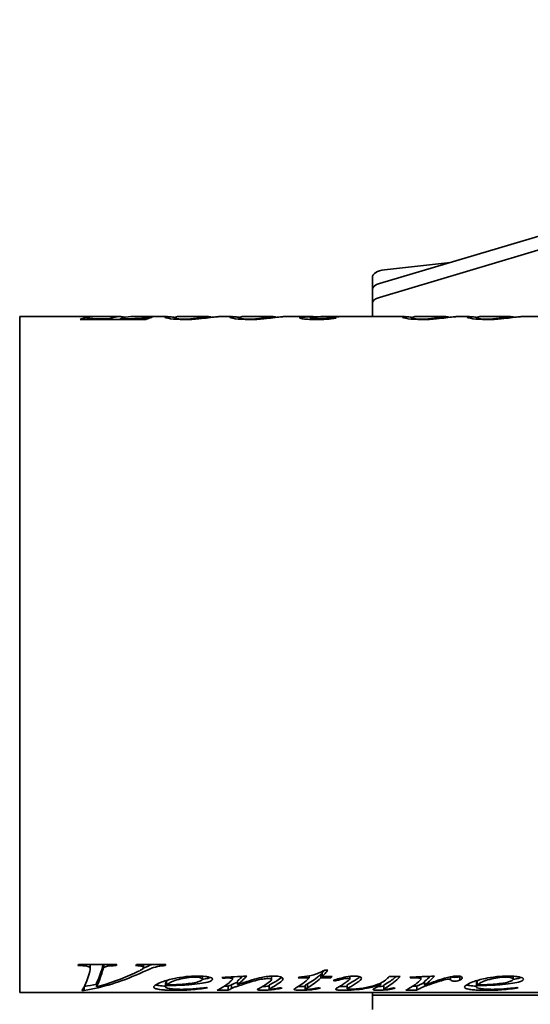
# Model space of a CAD drawing. Header units: millimetres. Extents: x 362 to 898, y 193 to 699.
# Tile 2 of 5: x 362 to 493, y 386 to 639. Entities that reach past the tile are written whole.
import ezdxf

# ---------------------------------------------------------------- set-up
doc = ezdxf.new("R2010")
doc.units = ezdxf.units.MM
doc.header["$LTSCALE"] = 3
doc.layers.add('Krawędzie widoczne(ISO)', color=7, linetype='Continuous', lineweight=35, true_color=0x262659)

msp = doc.modelspace()

# ---------------------------------------------------------------- linework, layer by layer
at = {"layer": 'Krawędzie widoczne(ISO)'}
for p, q in [((681.75, 638.56), (454.56, 570.81)), ((454.56, 567.25), (681.75, 635)), ((472.78, 576.24), (455.86, 574.32)), ((452.75, 569.28), (452.75, 572.37)), ((452.75, 569.28), (452.75, 565.72)), ((452.75, 562.3), (452.75, 565.72)), ((362.25, 562.3), (362.25, 388.7)), ((387.94, 562.3), (362.25, 562.3)), ((394.68, 561.6), (377.79, 561.6)), ((379.6, 562.15), (380.19, 562.15)), ((379.6, 561.6), (379.6, 562.15)), ((379.89, 561.6), (379.89, 561.98)), ((383.39, 561.76), (385.21, 561.76)), ((385.21, 561.6), (385.21, 561.76)), ((388.01, 561.76), (389.27, 561.76)), ((388.01, 561.6), (388.01, 561.76)), ((399.96, 562.3), (390.8, 562.3)), ((395.63, 562.15), (396.23, 562.15)), ((395.63, 561.98), (395.63, 562.15)), ((401.94, 561.65), (401.94, 562.01)), ((410.49, 562.3), (402.95, 562.3)), ((416.59, 562.3), (413.51, 562.3)), ((418.57, 561.65), (418.57, 562.01)), ((427.12, 562.3), (419.58, 562.3)), ((436.44, 562.3), (430.13, 562.3)), ((436.85, 561.57), (436.85, 562.04)), ((439.04, 562.24), (439.04, 562.27)), ((460.91, 562.3), (440.78, 562.3)), ((442.87, 561.86), (442.87, 561.98)), ((444.11, 562.29), (444.11, 562.29)), ((462.89, 561.65), (462.89, 562.01)), ((471.44, 562.3), (463.9, 562.3)), ((477.54, 562.3), (474.46, 562.3)), ((479.52, 561.65), (479.52, 562.01)), ((488.07, 562.3), (480.53, 562.3)), ((497.39, 562.3), (491.08, 562.3)), ((377.81, 395.63), (377.13, 395.63)), ((377.32, 395.89), (387.2, 395.89)), ((380.36, 395.82), (380.36, 394.89)), ((383.83, 395.89), (383.83, 395.09)), ((387, 395.89), (387, 395.63)), ((392.23, 395.89), (399.72, 395.89)), ((394.01, 395.89), (394.01, 395.13)), ((399.54, 395.89), (399.54, 395.63)), ((440.53, 394.49), (441.35, 394.49)), ((409.12, 392.92), (409.12, 392.17)), ((414.33, 392.61), (414.33, 392.41)), ((416.88, 392.75), (416.88, 392.17)), ((419.85, 392.26), (419.85, 392.26)), ((426.87, 392.93), (426.87, 392.07)), ((436.53, 392.47), (433.71, 392.47)), ((436.53, 393.02), (436.53, 392.47)), ((439.86, 393.42), (439.49, 393.42)), ((439.49, 393.42), (439.49, 392.47)), ((442.11, 392.47), (439.49, 392.47)), ((439.86, 393.77), (439.86, 392.82)), ((439.86, 392.82), (442.41, 392.82)), ((442.11, 392.82), (442.11, 392.47)), ((443.31, 392.02), (443.31, 391.71)), ((446.93, 392.86), (446.93, 392.2)), ((457.06, 392.82), (459.85, 392.82)), ((462.63, 392.65), (462.63, 392.44)), ((464.92, 392.76), (464.92, 392.41)), ((465.19, 392.78), (465.19, 392.24)), ((468.05, 392.28), (468.05, 392.28)), ((470.25, 392.07), (470.25, 391.69)), ((472.8, 392.75), (472.8, 391.95)), ((475.17, 392.84), (475.17, 391.88)), ((488.88, 392.92), (488.88, 392.17)), ((378.83, 390.27), (378.8, 390.27)), ((378.83, 390.27), (378.83, 389.28)), ((381.98, 391.21), (381.98, 390.22)), ((382.32, 390.94), (382.32, 390.94)), ((382.49, 391.34), (382.49, 391.34)), ((399.68, 391.16), (399.68, 390.17)), ((399.79, 391.45), (399.79, 390.47)), ((399.91, 391.63), (399.91, 390.65)), ((415.72, 390.34), (414.77, 390.34)), ((415.72, 390.34), (415.72, 389.35)), ((416.62, 390.76), (416.62, 389.77)), ((418.13, 391.74), (418.13, 390.76)), ((419.25, 391.7), (419.25, 391.7)), ((426.24, 390.61), (426.24, 389.62)), ((427.86, 390.53), (427.86, 390.53)), ((428.17, 390.72), (428.17, 390.72)), ((435.53, 390.58), (435.53, 389.59)), ((436.14, 390.95), (436.14, 389.96)), ((436.9, 390.41), (436.9, 390.41)), ((437.17, 390.59), (437.17, 390.59)), ((446.25, 390.66), (446.25, 389.67)), ((447.78, 390.57), (447.78, 390.57)), ((454.89, 391.13), (454.89, 390.79)), ((455.73, 390.6), (455.73, 389.61)), ((457.08, 390.49), (457.08, 390.49)), ((457.41, 390.72), (457.41, 390.72)), ((464.12, 390.34), (463.11, 390.34)), ((464.12, 390.34), (464.12, 389.35)), ((466.13, 391.6), (466.13, 390.62)), ((467.52, 391.77), (467.52, 391.77)), ((478.81, 390.38), (478.81, 390.38)), ((479.44, 391.16), (479.44, 390.17)), ((479.5, 391.36), (479.5, 391.36)), ((479.54, 391.45), (479.54, 390.47)), ((479.67, 391.63), (479.67, 390.65)), ((662.75, 388.7), (362.25, 388.7)), ((378.83, 389.28), (378.16, 389.28)), ((415.72, 389.35), (412.96, 389.35)), ((452.75, 388.06), (452.75, 388.7)), ((452.75, 384.39), (452.75, 388.06)), ((452.75, 388.06), (662.75, 388.06)), ((464.12, 389.35), (461.31, 389.35))]:
    msp.add_line(p, q, dxfattribs=at)
for centre, major_axis, ratio, start_param, end_param in [((456.75, 572.37), (-4, 0), 0.5, 4.935866, 6.283185), ((456.75, 569.28), (-4, 0), 0.455869, 5.291688, 6.283185), ((456.75, 565.72), (-4, 0), 0.455869, 5.291688, 6.283185), ((443.18, -175.65), (832.2, -97.43), 0.878991, 1.673005, 1.673714), ((377.23, 481.43), (9.99, 92.72), 0.241715, 3.557162, 3.564653), ((387.1, 482.82), (-11.27, -94.1), 0.266417, 0.418602, 0.426034), ((392.12, 484.36), (12.59, 95.62), 0.290505, 3.56351, 3.570876), ((399.63, 481.43), (-9.99, -92.72), 0.241715, 0.415569, 0.423061), ((417.34, 3026.91), (2375.67, 1412.58), 0.937961, 4.202473, 4.204809), ((414.25, 480.38), (6.51, -91.67), 0.225273, 5.974135, 5.981681), ((433.8, 480.68), (-6.79, -91.97), 0.231711, 0.304447, 0.312665), ((442.26, 481.04), (-7.11, -92.33), 0.239017, 0.305204, 0.318417), ((456.84, 482), (-7.73, -93.29), 0.257552, 0.302821, 0.319816), ((465.54, 3634.24), (3001.91, 1600.47), 0.940597, 4.246619, 4.248498), ((462.51, 486.47), (10.45, -97.72), 0.326621, 5.963026, 5.970324), ((410.24, 516.5), (14.94, -127.53), 0.561005, 6.074844, 6.079874), ((429.28, 707.72), (84.8, -310.92), 0.842987, 5.969242, 5.971318), ((439.12, 634.67), (54.71, -242.1), 0.795257, 6.004814, 6.007875), ((443.02, 639.62), (-88.87, 241.07), 0.785012, 2.70116, 2.703896), ((458.33, 617.05), (47.37, -225.36), 0.77873, 6.018007, 6.021041), ((490, 516.5), (14.94, -127.53), 0.561005, 6.074844, 6.079874)]:
    msp.add_ellipse(centre, major_axis=major_axis, ratio=ratio, start_param=start_param, end_param=end_param, dxfattribs=at)
for points, knots in [([(377.79, 561.6), (378.09, 561.73), (378.39, 561.83), (379, 562.01), (379.3, 562.09), (379.6, 562.15)], [-0.6118957, -0.6118957, -0.6118957, -0.6118957, -0.3059478, -0.3059478, 0, 0, 0, 0]), ([(379.89, 561.98), (379.89, 561.95), (379.94, 561.92), (380.13, 561.87), (380.2, 561.86), (380.38, 561.83), (380.49, 561.82), (380.61, 561.81)], [-0.200493, -0.200493, -0.200493, -0.200493, -0.0941417, -0.0941417, -0.0467778, -0.0467778, 0, 0, 0, 0]), ([(389.27, 561.76), (390.11, 561.76), (391.01, 561.77), (392.66, 561.81), (393.19, 561.85), (394.18, 561.92), (394.54, 561.96), (395.15, 562.05), (395.43, 562.1), (395.63, 562.15)], [-0.4917243, -0.4917243, -0.4917243, -0.4917243, -0.4227615, -0.4227615, -0.3509977, -0.3509977, -0.2281265, -0.2281265, 0, 0, 0, 0]), ([(396.23, 562.15), (395.97, 562.09), (395.71, 562.01), (395.2, 561.83), (394.94, 561.73), (394.68, 561.6)], [-0.604441, -0.604441, -0.604441, -0.604441, -0.3022205, -0.3022205, 0, 0, 0, 0]), ([(399.52, 562.2), (399.52, 562.28), (399.72, 562.31), (400.25, 562.29), (400.4, 562.28), (400.91, 562.24), (401.32, 562.19), (401.89, 562.12), (401.94, 562.12), (401.99, 562.11)], [-1.2744009, -1.2744009, -1.2744009, -1.2744009, -0.8201353, -0.8201353, -0.6553162, -0.6553162, -0.3179902, -0.3179902, -0.2846263, -0.2846263, -0.2846263, -0.2846263]), ([(404.44, 561.55), (403.05, 561.55), (401.88, 561.63), (400.94, 561.76), (399.99, 561.89), (399.52, 562.07), (399.52, 562.2)], [0, 0, 0, 0, 1, 1, 1, 2, 2, 2, 2]), ([(402.95, 562.3), (402.78, 562.3), (402.62, 562.29), (402.17, 562.23), (401.94, 562.14), (401.94, 562.01)], [-0.7055622, -0.7055622, -0.7055622, -0.7055622, -0.4914063, -0.4914063, 0, 0, 0, 0]), ([(401.94, 562.01), (401.94, 561.96), (402, 561.91), (402.35, 561.8), (402.58, 561.77), (402.91, 561.72), (403.17, 561.7), (403.62, 561.67), (403.77, 561.66), (404.08, 561.66), (404.24, 561.65), (404.41, 561.65)], [-0.2969626, -0.2969626, -0.2969626, -0.2969626, -0.2479451, -0.2479451, -0.1999621, -0.1999621, -0.0962496, -0.0962496, -0.0484389, -0.0484389, 0, 0, 0, 0]), ([(404.41, 561.65), (404.69, 561.65), (404.97, 561.66), (405.54, 561.68), (405.83, 561.7), (406.44, 561.75), (406.82, 561.79), (407.58, 561.9), (407.83, 561.95), (408.49, 562.07), (408.87, 562.13), (409.62, 562.25), (409.98, 562.29), (410.3, 562.3)], [-1.516128, -1.516128, -1.516128, -1.516128, -1.330815, -1.330815, -1.124387, -1.124387, -0.854401, -0.854401, -0.69576, -0.69576, -0.385999, -0.385999, 0, 0, 0, 0]), ([(408.25, 561.73), (407.71, 561.68), (407.11, 561.63), (405.8, 561.56), (405.13, 561.55), (404.44, 561.55)], [-0.4223786, -0.4223786, -0.4223786, -0.4223786, -0.2074021, -0.2074021, 0, 0, 0, 0]), ([(412.53, 562.24), (412.02, 562.19), (411.39, 562.1), (409.95, 561.92), (409.17, 561.82), (408.25, 561.73)], [-0.7960363, -0.7960363, -0.7960363, -0.7960363, -0.3673431, -0.3673431, 0, 0, 0, 0]), ([(410.3, 562.3), (410.67, 562.31), (411, 562.28), (411.32, 562.19), (411.4, 562.16), (411.45, 562.11)], [-0.8222082, -0.8222082, -0.8222082, -0.8222082, -0.3714709, -0.3714709, -0.1694878, -0.1694878, -0.1694878, -0.1694878]), ([(416.14, 562.2), (416.14, 562.28), (416.35, 562.31), (416.87, 562.29), (417.03, 562.28), (417.53, 562.24), (417.95, 562.19), (418.51, 562.12), (418.57, 562.12), (418.62, 562.11)], [-1.2744008, -1.2744008, -1.2744008, -1.2744008, -0.8201353, -0.8201353, -0.6553162, -0.6553162, -0.3179902, -0.3179902, -0.2846263, -0.2846263, -0.2846263, -0.2846263]), ([(421.07, 561.55), (419.68, 561.55), (418.51, 561.63), (417.56, 561.76), (416.62, 561.89), (416.14, 562.07), (416.14, 562.2)], [0, 0, 0, 0, 1, 1, 1, 2, 2, 2, 2]), ([(419.58, 562.3), (419.4, 562.3), (419.25, 562.29), (418.8, 562.23), (418.57, 562.14), (418.57, 562.01)], [-0.7055622, -0.7055622, -0.7055622, -0.7055622, -0.4914063, -0.4914063, 0, 0, 0, 0]), ([(418.57, 562.01), (418.57, 561.96), (418.62, 561.91), (418.97, 561.8), (419.2, 561.77), (419.53, 561.72), (419.8, 561.7), (420.25, 561.67), (420.4, 561.66), (420.71, 561.66), (420.87, 561.65), (421.03, 561.65)], [-0.2969626, -0.2969626, -0.2969626, -0.2969626, -0.2479451, -0.2479451, -0.1999621, -0.1999621, -0.0962496, -0.0962496, -0.0484389, -0.0484389, 0, 0, 0, 0]), ([(421.03, 561.65), (421.32, 561.65), (421.6, 561.66), (422.17, 561.68), (422.45, 561.7), (423.06, 561.75), (423.44, 561.79), (424.2, 561.9), (424.46, 561.95), (425.12, 562.07), (425.5, 562.13), (426.24, 562.25), (426.6, 562.29), (426.93, 562.3)], [-1.516128, -1.516128, -1.516128, -1.516128, -1.330815, -1.330815, -1.124387, -1.124387, -0.854401, -0.854401, -0.69576, -0.69576, -0.385999, -0.385999, 0, 0, 0, 0]), ([(424.88, 561.73), (424.34, 561.68), (423.74, 561.63), (422.43, 561.56), (421.76, 561.55), (421.07, 561.55)], [-0.4223786, -0.4223786, -0.4223786, -0.4223786, -0.2074021, -0.2074021, 0, 0, 0, 0]), ([(429.16, 562.24), (428.64, 562.19), (428.01, 562.1), (426.58, 561.92), (425.8, 561.82), (424.88, 561.73)], [-0.7960363, -0.7960363, -0.7960363, -0.7960363, -0.3673431, -0.3673431, 0, 0, 0, 0]), ([(426.93, 562.3), (427.3, 562.31), (427.62, 562.28), (427.94, 562.19), (428.02, 562.16), (428.08, 562.11)], [-0.8222082, -0.8222082, -0.8222082, -0.8222082, -0.3714709, -0.3714709, -0.1694878, -0.1694878, -0.1694878, -0.1694878]), ([(434.1, 561.98), (434.1, 562.03), (434.2, 562.07), (434.67, 562.15), (435.05, 562.17), (435.61, 562.21), (436.12, 562.22), (437.39, 562.26), (438.23, 562.27), (439.04, 562.27)], [-0.583669, -0.583669, -0.583669, -0.583669, -0.5286535, -0.5286535, -0.4527086, -0.4527086, -0.2626508, -0.2626508, 0, 0, 0, 0]), ([(438.39, 561.55), (437.78, 561.55), (437.16, 561.56), (435.95, 561.62), (435.54, 561.66), (434.92, 561.73), (434.63, 561.78), (434.31, 561.85), (434.23, 561.88), (434.12, 561.93), (434.1, 561.96), (434.1, 561.98)], [-0.5229643, -0.5229643, -0.5229643, -0.5229643, -0.427974, -0.427974, -0.3233034, -0.3233034, -0.170588, -0.170588, -0.0876643, -0.0876643, 0, 0, 0, 0]), ([(439.04, 562.27), (438.51, 562.28), (438.01, 562.29), (437.03, 562.3), (436.7, 562.3), (436.47, 562.3), (436.45, 562.3), (436.44, 562.3)], [-0.543988, -0.543988, -0.543988, -0.543988, -0.4464117, -0.4464117, -0.3315822, -0.3315822, -0.3219319, -0.3219319, -0.3219319, -0.3219319]), ([(438.25, 562.22), (438.03, 562.21), (437.82, 562.2), (437.47, 562.17), (437.32, 562.16), (437.08, 562.13), (436.99, 562.12), (436.88, 562.08), (436.85, 562.06), (436.85, 562.04)], [-0.3365741, -0.3365741, -0.3365741, -0.3365741, -0.2476303, -0.2476303, -0.1644438, -0.1644438, -0.0832343, -0.0832343, 0, 0, 0, 0]), ([(436.85, 562.04), (436.85, 562.01), (436.91, 561.97), (437.24, 561.9), (437.5, 561.86), (437.93, 561.82), (438.22, 561.8), (438.73, 561.77), (438.9, 561.77), (439.26, 561.76), (439.45, 561.76), (439.63, 561.76)], [-0.3561043, -0.3561043, -0.3561043, -0.3561043, -0.294453, -0.294453, -0.2214412, -0.2214412, -0.1097987, -0.1097987, -0.0558894, -0.0558894, 0, 0, 0, 0]), ([(444.11, 562.29), (442.95, 562.28), (441.76, 562.28), (439.8, 562.26), (438.95, 562.24), (438.25, 562.22)], [-0.6352247, -0.6352247, -0.6352247, -0.6352247, -0.2841563, -0.2841563, 0, 0, 0, 0]), ([(443.46, 561.96), (443.2, 561.91), (442.89, 561.86), (442.02, 561.74), (441.57, 561.69), (440.87, 561.63), (440.41, 561.6), (439.42, 561.56), (438.91, 561.55), (438.39, 561.55)], [-0.4962422, -0.4962422, -0.4962422, -0.4962422, -0.4145904, -0.4145904, -0.3134091, -0.3134091, -0.1554796, -0.1554796, 0, 0, 0, 0]), ([(438.94, 562.28), (439.2, 562.29), (439.53, 562.29), (440.41, 562.3), (441.01, 562.3), (441.91, 562.3), (442.33, 562.3), (443.21, 562.3), (443.66, 562.29), (444.11, 562.29)], [-0.5514946, -0.5514946, -0.5514946, -0.5514946, -0.4362528, -0.4362528, -0.2698367, -0.2698367, -0.1364288, -0.1364288, 0, 0, 0, 0]), ([(439.63, 561.76), (439.94, 561.76), (440.23, 561.76), (440.82, 561.78), (441.09, 561.8), (441.64, 561.84), (441.9, 561.86), (442.41, 561.92), (442.65, 561.95), (442.87, 561.98)], [-0.4120384, -0.4120384, -0.4120384, -0.4120384, -0.3215512, -0.3215512, -0.2274321, -0.2274321, -0.1221824, -0.1221824, 0, 0, 0, 0]), ([(460.47, 562.2), (460.47, 562.28), (460.67, 562.31), (461.2, 562.29), (461.35, 562.28), (461.85, 562.24), (462.27, 562.19), (462.84, 562.12), (462.89, 562.12), (462.94, 562.11)], [-1.2744006, -1.2744006, -1.2744006, -1.2744006, -0.8201353, -0.8201353, -0.6553162, -0.6553162, -0.3179902, -0.3179902, -0.2846263, -0.2846263, -0.2846263, -0.2846263]), ([(465.39, 561.55), (464, 561.55), (462.83, 561.63), (461.89, 561.76), (460.94, 561.89), (460.47, 562.07), (460.47, 562.2)], [0, 0, 0, 0, 1, 1, 1, 2, 2, 2, 2]), ([(463.9, 562.3), (463.73, 562.3), (463.57, 562.29), (463.12, 562.23), (462.89, 562.14), (462.89, 562.01)], [-0.7055622, -0.7055622, -0.7055622, -0.7055622, -0.4914063, -0.4914063, 0, 0, 0, 0]), ([(462.89, 562.01), (462.89, 561.96), (462.95, 561.91), (463.3, 561.8), (463.52, 561.77), (463.85, 561.72), (464.12, 561.7), (464.57, 561.67), (464.72, 561.66), (465.03, 561.66), (465.19, 561.65), (465.35, 561.65)], [-0.2969626, -0.2969626, -0.2969626, -0.2969626, -0.2479452, -0.2479452, -0.1999621, -0.1999621, -0.0962496, -0.0962496, -0.0484389, -0.0484389, 0, 0, 0, 0]), ([(465.35, 561.65), (465.64, 561.65), (465.92, 561.66), (466.49, 561.68), (466.78, 561.7), (467.39, 561.75), (467.77, 561.79), (468.53, 561.9), (468.78, 561.95), (469.44, 562.07), (469.82, 562.13), (470.57, 562.25), (470.93, 562.29), (471.25, 562.3)], [-1.516128, -1.516128, -1.516128, -1.516128, -1.330815, -1.330815, -1.124387, -1.124387, -0.854401, -0.854401, -0.69576, -0.69576, -0.385999, -0.385999, 0, 0, 0, 0]), ([(469.2, 561.73), (468.66, 561.68), (468.06, 561.63), (466.75, 561.56), (466.08, 561.55), (465.39, 561.55)], [-0.4223786, -0.4223786, -0.4223786, -0.4223786, -0.2074021, -0.2074021, 0, 0, 0, 0]), ([(473.48, 562.24), (472.96, 562.19), (472.34, 562.1), (470.9, 561.92), (470.12, 561.82), (469.2, 561.73)], [-0.7960363, -0.7960363, -0.7960363, -0.7960363, -0.3673431, -0.3673431, 0, 0, 0, 0]), ([(471.25, 562.3), (471.62, 562.31), (471.94, 562.28), (472.27, 562.19), (472.35, 562.16), (472.4, 562.11)], [-0.8222082, -0.8222082, -0.8222082, -0.8222082, -0.3714709, -0.3714709, -0.1694878, -0.1694878, -0.1694878, -0.1694878]), ([(477.09, 562.2), (477.09, 562.28), (477.3, 562.31), (477.82, 562.29), (477.98, 562.28), (478.48, 562.24), (478.9, 562.19), (479.46, 562.12), (479.51, 562.12), (479.57, 562.11)], [-1.2744005, -1.2744005, -1.2744005, -1.2744005, -0.8201353, -0.8201353, -0.6553162, -0.6553162, -0.3179902, -0.3179902, -0.2846263, -0.2846263, -0.2846263, -0.2846263]), ([(482.02, 561.55), (480.63, 561.55), (479.46, 561.63), (478.51, 561.76), (477.56, 561.89), (477.09, 562.07), (477.09, 562.2)], [0, 0, 0, 0, 1, 1, 1, 2, 2, 2, 2]), ([(480.53, 562.3), (480.35, 562.3), (480.2, 562.29), (479.75, 562.23), (479.52, 562.14), (479.52, 562.01)], [-0.7055622, -0.7055622, -0.7055622, -0.7055622, -0.4914063, -0.4914063, 0, 0, 0, 0]), ([(479.52, 562.01), (479.52, 561.96), (479.57, 561.91), (479.92, 561.8), (480.15, 561.77), (480.48, 561.72), (480.74, 561.7), (481.2, 561.67), (481.35, 561.66), (481.66, 561.66), (481.82, 561.65), (481.98, 561.65)], [-0.2969626, -0.2969626, -0.2969626, -0.2969626, -0.2479452, -0.2479452, -0.1999621, -0.1999621, -0.0962496, -0.0962496, -0.0484389, -0.0484389, 0, 0, 0, 0]), ([(481.98, 561.65), (482.27, 561.65), (482.55, 561.66), (483.12, 561.68), (483.4, 561.7), (484.01, 561.75), (484.39, 561.79), (485.15, 561.9), (485.41, 561.95), (486.07, 562.07), (486.45, 562.13), (487.19, 562.25), (487.55, 562.29), (487.88, 562.3)], [-1.516128, -1.516128, -1.516128, -1.516128, -1.330815, -1.330815, -1.124387, -1.124387, -0.854401, -0.854401, -0.69576, -0.69576, -0.385999, -0.385999, 0, 0, 0, 0]), ([(485.83, 561.73), (485.29, 561.68), (484.69, 561.63), (483.38, 561.56), (482.71, 561.55), (482.02, 561.55)], [-0.4223786, -0.4223786, -0.4223786, -0.4223786, -0.2074021, -0.2074021, 0, 0, 0, 0]), ([(490.1, 562.24), (489.59, 562.19), (488.96, 562.1), (487.53, 561.92), (486.75, 561.82), (485.83, 561.73)], [-0.7960363, -0.7960363, -0.7960363, -0.7960363, -0.3673431, -0.3673431, 0, 0, 0, 0]), ([(487.88, 562.3), (488.25, 562.31), (488.57, 562.28), (488.89, 562.19), (488.97, 562.16), (489.03, 562.11)], [-0.8222082, -0.8222082, -0.8222082, -0.8222082, -0.3714709, -0.3714709, -0.1694878, -0.1694878, -0.1694878, -0.1694878]), ([(380.36, 394.89), (380.36, 395.1), (380.16, 395.27), (379.75, 395.41), (379.34, 395.56), (378.69, 395.63), (377.81, 395.63)], [0, 0, 0, 0, 1, 1, 1, 2, 2, 2, 2]), ([(383.83, 395.09), (383.76, 395.03), (383.7, 394.92), (383.57, 394.62), (383.51, 394.42), (383.47, 394.25)], [-0.2509407, -0.2509407, -0.2509407, -0.2509407, -0.1473244, -0.1473244, 0, 0, 0, 0]), ([(387, 395.63), (385.92, 395.62), (385.19, 395.58), (384.79, 395.5), (384.4, 395.42), (384.08, 395.28), (383.83, 395.09)], [0, 0, 0, 0, 1, 1, 1, 2, 2, 2, 2]), ([(391.74, 393.7), (392.17, 393.9), (392.64, 394.12), (393.28, 394.46), (393.57, 394.63), (393.74, 394.75)], [-0.2995938, -0.2995938, -0.2995938, -0.2995938, -0.1150037, -0.1150037, 0, 0, 0, 0]), ([(394.01, 395.13), (394.01, 395.25), (393.87, 395.36), (393.59, 395.45), (393.31, 395.55), (392.78, 395.61), (392, 395.63)], [0, 0, 0, 0, 1, 1, 1, 2, 2, 2, 2]), ([(398.11, 395.49), (397.43, 395.37), (396.76, 395.18), (396.09, 394.94), (395.42, 394.7), (394.36, 394.21), (392.9, 393.55)], [0, 0, 0, 0, 1, 1, 1, 2, 2, 2, 2]), ([(396.17, 395.89), (396.14, 395.89), (396.12, 395.88), (395.59, 395.69), (394.88, 395.38), (393.94, 394.96)], [0.9597316, 0.9597316, 0.9597316, 0.9597316, 1, 1, 1.7437265, 1.7437265, 1.7437265, 1.7437265]), ([(433.9, 392.68), (434.84, 392.76), (435.77, 392.87), (436.96, 393.1), (437.21, 393.16), (437.89, 393.33), (438.41, 393.51), (439.45, 393.92), (440.02, 394.2), (440.53, 394.49)], [-0.6598821, -0.6598821, -0.6598821, -0.6598821, -0.5396086, -0.5396086, -0.488149, -0.488149, -0.2812352, -0.2812352, 0, 0, 0, 0]), ([(441.35, 394.49), (441.1, 394.19), (440.85, 393.9), (440.36, 393.34), (440.11, 393.07), (439.86, 392.82)], [-0.5242259, -0.5242259, -0.5242259, -0.5242259, -0.2621129, -0.2621129, 0, 0, 0, 0]), ([(396.66, 390.1), (396.66, 390.29), (396.85, 390.5), (397.6, 390.97), (398.19, 391.23), (399.23, 391.62), (399.72, 391.78), (400.79, 392.08), (401.37, 392.22), (402.8, 392.52), (403.78, 392.68), (405.86, 392.9), (406.86, 392.95), (407.89, 392.95)], [-1.899573, -1.899573, -1.899573, -1.899573, -1.579363, -1.579363, -1.201672, -1.201672, -0.925101, -0.925101, -0.658763, -0.658763, -0.309066, -0.309066, 0, 0, 0, 0]), ([(407.2, 392.67), (405.91, 392.67), (404.54, 392.46), (403.09, 392.09), (401.65, 391.73), (400.59, 391.2), (399.91, 390.65)], [0, 0, 0, 0, 1, 1, 1, 2, 2, 2, 2]), ([(404.46, 390.88), (405.17, 390.95), (405.87, 391.04), (407.32, 391.28), (407.76, 391.4), (408.3, 391.56), (408.61, 391.68), (408.92, 391.87), (409, 391.93), (409.09, 392.05), (409.12, 392.11), (409.12, 392.17)], [-0.4605136, -0.4605136, -0.4605136, -0.4605136, -0.3890905, -0.3890905, -0.2964376, -0.2964376, -0.1346171, -0.1346171, -0.0649589, -0.0649589, 0, 0, 0, 0]), ([(409.12, 392.17), (409.12, 392.31), (408.95, 392.43), (408.62, 392.53), (408.29, 392.62), (407.81, 392.67), (407.2, 392.67)], [0, 0, 0, 0, 1, 1, 1, 2, 2, 2, 2]), ([(407.89, 392.95), (408.51, 392.95), (409.16, 392.93), (410.34, 392.82), (410.66, 392.74), (411.08, 392.64), (411.32, 392.55), (411.57, 392.41), (411.63, 392.36), (411.71, 392.26), (411.73, 392.21), (411.73, 392.16)], [-0.3255145, -0.3255145, -0.3255145, -0.3255145, -0.272141, -0.272141, -0.2183752, -0.2183752, -0.1072958, -0.1072958, -0.054022, -0.054022, 0, 0, 0, 0]), ([(416.88, 392.17), (416.88, 392.25), (416.77, 392.31), (416.55, 392.37), (416.34, 392.43), (416.07, 392.46), (415.76, 392.46)], [0, 0, 0, 0, 1, 1, 1, 2, 2, 2, 2]), ([(416.29, 391.51), (416.44, 391.65), (416.61, 391.8), (416.81, 392.03), (416.88, 392.13), (416.88, 392.17)], [-0.1304935, -0.1304935, -0.1304935, -0.1304935, -0.0509879, -0.0509879, 0, 0, 0, 0]), ([(418.13, 390.76), (419.16, 391.07), (420.28, 391.43), (422.06, 391.99), (422.95, 392.27), (423.86, 392.49), (424.03, 392.53), (424.77, 392.69), (425.33, 392.79), (426.45, 392.92), (426.99, 392.95), (427.54, 392.95)], [-2.381878, -2.381878, -2.381878, -2.381878, -1.17967, -1.17967, -0.440911, -0.440911, -0.358172, -0.358172, -0.166986, -0.166986, 0, 0, 0, 0]), ([(424.62, 392.18), (424.08, 392.1), (423.58, 391.99), (422.43, 391.72), (421.87, 391.55), (420.98, 391.28), (420.43, 391.11), (419.32, 390.74), (418.74, 390.55), (418.19, 390.37)], [-0.8316821, -0.8316821, -0.8316821, -0.8316821, -0.7354185, -0.7354185, -0.5901935, -0.5901935, -0.3193525, -0.3193525, 0, 0, 0, 0]), ([(426.87, 392.07), (426.87, 392.14), (426.78, 392.2), (426.6, 392.24), (426.43, 392.28), (426.22, 392.31), (425.97, 392.31)], [0, 0, 0, 0, 1, 1, 1, 2, 2, 2, 2]), ([(426.4, 391.51), (426.53, 391.61), (426.66, 391.72), (426.81, 391.9), (426.87, 391.99), (426.87, 392.07)], [-0.2143395, -0.2143395, -0.2143395, -0.2143395, -0.088842, -0.088842, 0, 0, 0, 0]), ([(427.54, 392.95), (427.71, 392.95), (427.87, 392.95), (428.19, 392.93), (428.33, 392.91), (428.77, 392.85), (428.99, 392.8), (429.37, 392.68), (429.53, 392.6), (429.76, 392.43), (429.81, 392.33), (429.81, 392.24)], [-0.3437167, -0.3437167, -0.3437167, -0.3437167, -0.3044631, -0.3044631, -0.2672855, -0.2672855, -0.1916055, -0.1916055, -0.1014438, -0.1014438, 0, 0, 0, 0]), ([(429.81, 392.24), (429.81, 392.12), (429.75, 391.99), (429.55, 391.74), (429.39, 391.59), (429.22, 391.46)], [-0.2928148, -0.2928148, -0.2928148, -0.2928148, -0.1669187, -0.1669187, 0, 0, 0, 0]), ([(442.74, 391.82), (443.2, 391.99), (443.72, 392.17), (444.79, 392.47), (445.33, 392.6), (445.93, 392.71)], [-0.4495311, -0.4495311, -0.4495311, -0.4495311, -0.2082549, -0.2082549, 0, 0, 0, 0]), ([(446.33, 392.35), (446.2, 392.35), (446.07, 392.34), (445.8, 392.32), (445.67, 392.31), (445.5, 392.28), (445.45, 392.28), (445.3, 392.25), (445.15, 392.22), (444.46, 392.04), (443.65, 391.81), (443.31, 391.71)], [-0.2867746, -0.2867746, -0.2867746, -0.2867746, -0.2462319, -0.2462319, -0.203743, -0.203743, -0.1875555, -0.1875555, -0.1495685, -0.1495685, 0, 0, 0, 0]), ([(446.23, 391.52), (446.41, 391.65), (446.61, 391.81), (446.85, 392.05), (446.93, 392.14), (446.93, 392.2)], [-0.1419603, -0.1419603, -0.1419603, -0.1419603, -0.0581832, -0.0581832, 0, 0, 0, 0]), ([(446.93, 392.2), (446.93, 392.24), (446.86, 392.27), (446.74, 392.3), (446.62, 392.33), (446.48, 392.35), (446.33, 392.35)], [0, 0, 0, 0, 1, 1, 1, 2, 2, 2, 2]), ([(447.13, 389.56), (447.4, 389.56), (447.69, 389.57), (448.15, 389.6), (448.59, 389.62), (449.37, 389.71), (449.7, 389.75), (450.5, 389.88), (451.03, 389.98), (451.63, 390.11), (451.76, 390.14), (452.39, 390.29), (452.86, 390.42), (453.61, 390.64), (453.9, 390.73), (454.27, 390.86), (454.38, 390.9), (454.87, 391.1), (455.22, 391.3), (455.93, 391.76), (456.3, 392.05), (456.63, 392.37)], [-2.190909, -2.190909, -2.190909, -2.190909, -1.852491, -1.852491, -1.623105, -1.623105, -1.462434, -1.462434, -1.159889, -1.159889, -1.079442, -1.079442, -0.822904, -0.822904, -0.647895, -0.647895, -0.588299, -0.588299, -0.339287, -0.339287, 0, 0, 0, 0]), ([(448.29, 392.95), (448.78, 392.95), (449.19, 392.9), (449.5, 392.79), (449.81, 392.69), (449.97, 392.55), (449.97, 392.4)], [0, 0, 0, 0, 1, 1, 1, 2, 2, 2, 2]), ([(449.97, 392.4), (449.97, 392.28), (449.87, 392.14), (449.59, 391.82), (449.34, 391.62), (449.11, 391.45)], [-0.3592804, -0.3592804, -0.3592804, -0.3592804, -0.2168903, -0.2168903, 0, 0, 0, 0]), ([(464.59, 391.49), (464.76, 391.62), (464.92, 391.78), (465.12, 392.03), (465.19, 392.15), (465.19, 392.24)], [-0.2458917, -0.2458917, -0.2458917, -0.2458917, -0.0994714, -0.0994714, 0, 0, 0, 0]), ([(466.13, 390.62), (467.07, 390.96), (468.12, 391.35), (470.05, 392.01), (471.01, 392.32), (472.03, 392.57)], [-0.9498036, -0.9498036, -0.9498036, -0.9498036, -0.399647, -0.399647, 0, 0, 0, 0]), ([(471.7, 392.08), (471.52, 392.06), (471.31, 392.01), (470.81, 391.87), (470.51, 391.78), (470.25, 391.69)], [-0.2147124, -0.2147124, -0.2147124, -0.2147124, -0.1212156, -0.1212156, 0, 0, 0, 0]), ([(472.03, 392.57), (472.44, 392.67), (472.92, 392.78), (473.58, 392.88), (473.78, 392.91), (474.14, 392.94), (474.31, 392.95), (474.48, 392.95)], [-0.2735842, -0.2735842, -0.2735842, -0.2735842, -0.112933, -0.112933, -0.0511289, -0.0511289, 0, 0, 0, 0]), ([(473.91, 391.66), (473.62, 391.66), (473.38, 391.68), (473.18, 391.73), (472.98, 391.78), (472.86, 391.85), (472.8, 391.95)], [0, 0, 0, 0, 1, 1, 1, 2, 2, 2, 2]), ([(473.91, 392.62), (473.62, 392.62), (473.38, 392.65), (473.09, 392.72), (473.01, 392.74), (472.95, 392.78)], [0, 0, 0, 0, 1, 1, 1.465292, 1.465292, 1.465292, 1.465292]), ([(474.48, 392.95), (474.89, 392.95), (475.21, 392.91), (475.45, 392.84), (475.69, 392.77), (475.81, 392.66), (475.81, 392.53)], [0, 0, 0, 0, 1, 1, 1, 2, 2, 2, 2]), ([(476.42, 390.1), (476.42, 390.29), (476.61, 390.5), (477.36, 390.97), (477.95, 391.23), (478.99, 391.62), (479.48, 391.78), (480.55, 392.08), (481.13, 392.22), (482.56, 392.52), (483.54, 392.68), (485.62, 392.9), (486.62, 392.95), (487.65, 392.95)], [-1.899573, -1.899573, -1.899573, -1.899573, -1.579363, -1.579363, -1.201673, -1.201673, -0.925101, -0.925101, -0.658763, -0.658763, -0.309066, -0.309066, 0, 0, 0, 0]), ([(486.96, 392.67), (485.67, 392.67), (484.3, 392.46), (482.85, 392.09), (481.41, 391.73), (480.35, 391.2), (479.67, 390.65)], [0, 0, 0, 0, 1, 1, 1, 2, 2, 2, 2]), ([(484.22, 390.88), (484.93, 390.95), (485.63, 391.04), (487.08, 391.28), (487.52, 391.4), (488.06, 391.56), (488.37, 391.68), (488.68, 391.87), (488.76, 391.93), (488.85, 392.05), (488.88, 392.11), (488.88, 392.17)], [-0.4605136, -0.4605136, -0.4605136, -0.4605136, -0.3890905, -0.3890905, -0.2964376, -0.2964376, -0.1346171, -0.1346171, -0.0649589, -0.0649589, 0, 0, 0, 0]), ([(488.88, 392.17), (488.88, 392.31), (488.71, 392.43), (488.38, 392.53), (488.04, 392.62), (487.57, 392.67), (486.96, 392.67)], [0, 0, 0, 0, 1, 1, 1, 2, 2, 2, 2]), ([(487.65, 392.95), (488.27, 392.95), (488.92, 392.93), (490.1, 392.82), (490.42, 392.74), (490.84, 392.64), (491.08, 392.55), (491.33, 392.41), (491.39, 392.36), (491.47, 392.26), (491.49, 392.21), (491.49, 392.16)], [-0.3255145, -0.3255145, -0.3255145, -0.3255145, -0.272141, -0.272141, -0.2183752, -0.2183752, -0.1072958, -0.1072958, -0.054022, -0.054022, 0, 0, 0, 0]), ([(402.09, 389.29), (401.58, 389.29), (401.07, 389.3), (400.13, 389.32), (399.7, 389.34), (399.06, 389.39), (398.84, 389.41), (398.31, 389.46), (398.11, 389.49), (397.59, 389.58), (397.24, 389.67), (396.77, 389.87), (396.66, 389.98), (396.66, 390.1)], [-0.5680751, -0.5680751, -0.5680751, -0.5680751, -0.5190763, -0.5190763, -0.4752166, -0.4752166, -0.4488608, -0.4488608, -0.4095048, -0.4095048, -0.2015918, -0.2015918, 0, 0, 0, 0]), ([(399.68, 390.34), (399.03, 390.37), (398.47, 390.43), (397.67, 390.56), (397.39, 390.62), (397.17, 390.7)], [0.5113486, 0.5113486, 0.5113486, 0.5113486, 1, 1, 1.3907388, 1.3907388, 1.3907388, 1.3907388]), ([(399.68, 390.17), (399.68, 390.09), (399.75, 390.01), (400.07, 389.87), (400.3, 389.81), (400.68, 389.74), (400.77, 389.72), (401.25, 389.65), (401.69, 389.61), (402.68, 389.55), (403.21, 389.54), (403.75, 389.54)], [-0.6338083, -0.6338083, -0.6338083, -0.6338083, -0.4973056, -0.4973056, -0.3623118, -0.3623118, -0.3219639, -0.3219639, -0.1619256, -0.1619256, 0, 0, 0, 0]), ([(410.43, 389.91), (409.17, 389.7), (407.73, 389.53), (405.5, 389.38), (404.81, 389.35), (403.44, 389.31), (402.77, 389.29), (402.09, 389.29)], [-0.9562372, -0.9562372, -0.9562372, -0.9562372, -0.425696, -0.425696, -0.2039775, -0.2039775, 0, 0, 0, 0]), ([(403.75, 389.54), (404.42, 389.54), (405.07, 389.55), (406.01, 389.6), (406.23, 389.61), (406.82, 389.65), (407.38, 389.7), (408.61, 389.82), (409.38, 389.91), (410.06, 390)], [-0.571905, -0.571905, -0.571905, -0.571905, -0.4818595, -0.4818595, -0.4399764, -0.4399764, -0.2568006, -0.2568006, 0, 0, 0, 0]), ([(410.49, 391.39), (409.91, 391.23), (409.21, 391.11), (407.6, 390.88), (406.65, 390.79), (405.69, 390.71)], [-0.5667541, -0.5667541, -0.5667541, -0.5667541, -0.3055956, -0.3055956, 0, 0, 0, 0]), ([(416.62, 390.76), (416.47, 390.68), (416.32, 390.6), (416.02, 390.46), (415.87, 390.4), (415.72, 390.34)], [-0.3139631, -0.3139631, -0.3139631, -0.3139631, -0.1569815, -0.1569815, 0, 0, 0, 0]), ([(416.62, 389.77), (416.47, 389.69), (416.32, 389.61), (416.02, 389.47), (415.87, 389.41), (415.72, 389.35)], [-0.3173484, -0.3173484, -0.3173484, -0.3173484, -0.1586742, -0.1586742, 0, 0, 0, 0]), ([(418.19, 390.37), (417.87, 390.27), (417.58, 390.17), (417.06, 389.96), (416.82, 389.86), (416.62, 389.77)], [-0.3783764, -0.3783764, -0.3783764, -0.3783764, -0.1924573, -0.1924573, 0, 0, 0, 0]), ([(423.23, 389.48), (423.23, 389.53), (423.32, 389.59), (423.55, 389.74), (423.75, 389.85), (423.95, 389.94)], [-0.3093898, -0.3093898, -0.3093898, -0.3093898, -0.1844052, -0.1844052, 0, 0, 0, 0]), ([(424.66, 389.29), (424.23, 389.29), (423.88, 389.31), (423.62, 389.34), (423.36, 389.38), (423.23, 389.42), (423.23, 389.48)], [0, 0, 0, 0, 1, 1, 1, 2, 2, 2, 2]), ([(426.66, 389.87), (426.56, 389.81), (426.43, 389.75), (426.28, 389.66), (426.24, 389.63), (426.24, 389.62)], [-0.08202824, -0.08202824, -0.08202824, -0.08202824, -0.03305407, -0.03305407, 0, 0, 0, 0]), ([(426.24, 389.62), (426.24, 389.59), (426.28, 389.57), (426.37, 389.56), (426.46, 389.54), (426.55, 389.53), (426.64, 389.53)], [0, 0, 0, 0, 1, 1, 1, 2, 2, 2, 2]), ([(429.56, 389.87), (429.09, 389.75), (428.55, 389.65), (427.53, 389.49), (427.03, 389.42), (426.48, 389.38)], [-0.4551587, -0.4551587, -0.4551587, -0.4551587, -0.1986913, -0.1986913, 0, 0, 0, 0]), ([(427.11, 389.57), (427.44, 389.61), (427.74, 389.66), (428.36, 389.77), (428.69, 389.85), (428.99, 389.93)], [-0.296312, -0.296312, -0.296312, -0.296312, -0.1671296, -0.1671296, 0, 0, 0, 0]), ([(432.67, 389.52), (432.67, 389.58), (432.75, 389.65), (432.95, 389.79), (433.13, 389.89), (433.3, 389.99)], [-0.2995238, -0.2995238, -0.2995238, -0.2995238, -0.179453, -0.179453, 0, 0, 0, 0]), ([(434.43, 389.29), (433.91, 389.29), (433.49, 389.31), (433.16, 389.35), (432.83, 389.39), (432.67, 389.45), (432.67, 389.52)], [0, 0, 0, 0, 1, 1, 1, 2, 2, 2, 2]), ([(436.14, 389.96), (435.98, 389.88), (435.81, 389.79), (435.6, 389.66), (435.53, 389.62), (435.53, 389.59)], [-0.1518408, -0.1518408, -0.1518408, -0.1518408, -0.0627732, -0.0627732, 0, 0, 0, 0]), ([(435.53, 389.59), (435.53, 389.56), (435.57, 389.54), (435.66, 389.52), (435.75, 389.51), (435.86, 389.5), (435.98, 389.5)], [0, 0, 0, 0, 1, 1, 1, 2, 2, 2, 2]), ([(439.43, 389.86), (438.97, 389.75), (438.44, 389.64), (437.44, 389.48), (436.93, 389.42), (436.39, 389.37)], [-0.4527083, -0.4527083, -0.4527083, -0.4527083, -0.1966755, -0.1966755, 0, 0, 0, 0]), ([(437.06, 389.59), (437.22, 389.61), (437.46, 389.65), (438.05, 389.77), (438.46, 389.85), (438.82, 389.94)], [-0.3038949, -0.3038949, -0.3038949, -0.3038949, -0.1852979, -0.1852979, 0, 0, 0, 0]), ([(443.33, 389.56), (443.33, 389.64), (443.45, 389.74), (443.77, 389.95), (444.04, 390.11), (444.31, 390.26)], [-0.4211348, -0.4211348, -0.4211348, -0.4211348, -0.2532638, -0.2532638, 0, 0, 0, 0]), ([(445.41, 389.29), (445.14, 389.29), (444.87, 389.3), (444.29, 389.33), (444.07, 389.35), (443.75, 389.39), (443.6, 389.41), (443.44, 389.46), (443.4, 389.48), (443.34, 389.52), (443.33, 389.54), (443.33, 389.56)], [-0.2670966, -0.2670966, -0.2670966, -0.2670966, -0.2220828, -0.2220828, -0.165674, -0.165674, -0.0879419, -0.0879419, -0.0452599, -0.0452599, 0, 0, 0, 0]), ([(444.31, 390.26), (444.63, 390.44), (444.95, 390.63), (445.59, 391.05), (445.91, 391.28), (446.23, 391.52)], [-0.6015021, -0.6015021, -0.6015021, -0.6015021, -0.3007511, -0.3007511, 0, 0, 0, 0]), ([(454.89, 390.79), (453.96, 390.47), (452.95, 390.18), (451.19, 389.8), (450.32, 389.64), (449.21, 389.51), (448.37, 389.41), (447.03, 389.33), (446.7, 389.32), (446.05, 389.3), (445.73, 389.29), (445.41, 389.29)], [-3.554388, -3.554388, -3.554388, -3.554388, -1.760327, -1.760327, -0.540301, -0.540301, -0.20118, -0.20118, -0.095764, -0.095764, 0, 0, 0, 0]), ([(447.09, 390.17), (446.87, 390.06), (446.63, 389.94), (446.35, 389.77), (446.25, 389.71), (446.25, 389.67)], [-0.1866498, -0.1866498, -0.1866498, -0.1866498, -0.074419, -0.074419, 0, 0, 0, 0]), ([(446.25, 389.67), (446.25, 389.64), (446.33, 389.61), (446.49, 389.59), (446.64, 389.57), (446.86, 389.56), (447.13, 389.56)], [0, 0, 0, 0, 1, 1, 1, 2, 2, 2, 2]), ([(449.11, 391.45), (448.77, 391.2), (448.44, 390.98), (447.76, 390.55), (447.43, 390.35), (447.09, 390.17)], [-0.6222126, -0.6222126, -0.6222126, -0.6222126, -0.3111063, -0.3111063, 0, 0, 0, 0]), ([(454.28, 389.29), (453.87, 389.29), (453.54, 389.31), (453.29, 389.34), (453.04, 389.38), (452.91, 389.42), (452.91, 389.48)], [0, 0, 0, 0, 1, 1, 1, 2, 2, 2, 2]), ([(453.16, 389.71), (453.26, 389.78), (453.47, 389.89), (454.11, 390.27), (454.5, 390.52), (454.89, 390.79)], [-0.6936442, -0.6936442, -0.6936442, -0.6936442, -0.397768, -0.397768, 0, 0, 0, 0]), ([(456.48, 390.12), (456.29, 390), (456.07, 389.87), (455.84, 389.72), (455.73, 389.65), (455.73, 389.61)], [-0.2445323, -0.2445323, -0.2445323, -0.2445323, -0.0851255, -0.0851255, 0, 0, 0, 0]), ([(455.73, 389.61), (455.73, 389.58), (455.76, 389.56), (455.82, 389.54), (455.88, 389.53), (455.97, 389.52), (456.08, 389.52)], [0, 0, 0, 0, 1, 1, 1, 2, 2, 2, 2]), ([(458.61, 389.83), (458.23, 389.73), (457.8, 389.63), (456.93, 389.48), (456.49, 389.42), (455.99, 389.37)], [-0.4155938, -0.4155938, -0.4155938, -0.4155938, -0.185475, -0.185475, 0, 0, 0, 0]), ([(456.08, 389.52), (456.12, 389.52), (456.16, 389.52), (456.25, 389.53), (456.29, 389.53), (456.43, 389.54), (456.53, 389.55), (456.62, 389.56), (456.64, 389.56), (456.76, 389.58), (456.85, 389.6), (457.18, 389.67), (457.58, 389.77), (458.06, 389.9)], [-1.068747, -1.068747, -1.068747, -1.068747, -0.926146, -0.926146, -0.769446, -0.769446, -0.392387, -0.392387, -0.348051, -0.348051, -0.283449, -0.283449, 0, 0, 0, 0]), ([(464.72, 390.65), (464.62, 390.59), (464.52, 390.54), (464.32, 390.43), (464.22, 390.38), (464.12, 390.34)], [-0.237661, -0.237661, -0.237661, -0.237661, -0.1188305, -0.1188305, 0, 0, 0, 0]), ([(464.72, 389.66), (464.62, 389.6), (464.52, 389.55), (464.32, 389.44), (464.22, 389.39), (464.12, 389.35)], [-0.2402706, -0.2402706, -0.2402706, -0.2402706, -0.1201353, -0.1201353, 0, 0, 0, 0]), ([(465.59, 390.07), (465.38, 389.97), (465.17, 389.87), (464.91, 389.75), (464.76, 389.69), (464.72, 389.66)], [-0.2140624, -0.2140624, -0.2140624, -0.2140624, -0.0620898, -0.0620898, 0, 0, 0, 0]), ([(466.92, 390.6), (466.66, 390.51), (466.42, 390.42), (465.97, 390.25), (465.77, 390.16), (465.59, 390.07)], [-0.3066452, -0.3066452, -0.3066452, -0.3066452, -0.1577331, -0.1577331, 0, 0, 0, 0]), ([(470.25, 391.69), (469.69, 391.52), (469.15, 391.35), (468.05, 390.98), (467.47, 390.78), (466.92, 390.6)], [-0.5713813, -0.5713813, -0.5713813, -0.5713813, -0.3116805, -0.3116805, 0, 0, 0, 0]), ([(481.85, 389.29), (481.34, 389.29), (480.83, 389.3), (479.89, 389.32), (479.46, 389.34), (478.82, 389.39), (478.6, 389.41), (478.07, 389.46), (477.87, 389.49), (477.35, 389.58), (477, 389.67), (476.53, 389.87), (476.42, 389.98), (476.42, 390.1)], [-0.5680756, -0.5680756, -0.5680756, -0.5680756, -0.5190766, -0.5190766, -0.4752168, -0.4752168, -0.4488609, -0.4488609, -0.4095048, -0.4095048, -0.2015918, -0.2015918, 0, 0, 0, 0]), ([(479.44, 390.34), (478.79, 390.37), (478.23, 390.43), (477.43, 390.56), (477.14, 390.62), (476.93, 390.7)], [0.5113486, 0.5113486, 0.5113486, 0.5113486, 1, 1, 1.3907387, 1.3907387, 1.3907387, 1.3907387]), ([(479.44, 390.17), (479.44, 390.09), (479.51, 390.01), (479.82, 389.87), (480.05, 389.81), (480.44, 389.74), (480.53, 389.72), (481.01, 389.65), (481.44, 389.61), (482.44, 389.55), (482.97, 389.54), (483.51, 389.54)], [-0.633808, -0.633808, -0.633808, -0.633808, -0.4973055, -0.4973055, -0.3623118, -0.3623118, -0.3219639, -0.3219639, -0.1619256, -0.1619256, 0, 0, 0, 0]), ([(490.19, 389.91), (488.93, 389.7), (487.49, 389.53), (485.26, 389.38), (484.57, 389.35), (483.2, 389.31), (482.53, 389.29), (481.85, 389.29)], [-0.9562372, -0.9562372, -0.9562372, -0.9562372, -0.425696, -0.425696, -0.2039775, -0.2039775, 0, 0, 0, 0]), ([(483.51, 389.54), (484.18, 389.54), (484.83, 389.55), (485.77, 389.6), (485.99, 389.61), (486.58, 389.65), (487.14, 389.7), (488.37, 389.82), (489.13, 389.91), (489.82, 390)], [-0.5719038, -0.5719038, -0.5719038, -0.5719038, -0.4818588, -0.4818588, -0.4399759, -0.4399759, -0.2568006, -0.2568006, 0, 0, 0, 0]), ([(490.25, 391.39), (489.66, 391.23), (488.97, 391.11), (487.36, 390.88), (486.41, 390.79), (485.45, 390.71)], [-0.5667541, -0.5667541, -0.5667541, -0.5667541, -0.3055956, -0.3055956, 0, 0, 0, 0])]:
    msp.add_open_spline(points, degree=3, knots=knots, dxfattribs=at)
for points in [[(380.19, 562.15), (379.99, 562.1), (379.89, 562.04), (379.89, 561.98)], [(380.61, 561.81), (380.97, 561.78), (381.9, 561.76), (383.39, 561.76)], [(385.21, 561.76), (386.59, 562.31), (387.97, 562.44), (389.36, 562.16)], [(390.8, 562.3), (389.87, 562.3), (388.94, 562.12), (388.01, 561.76)], [(413.51, 562.3), (413.27, 562.3), (412.95, 562.28), (412.53, 562.24)], [(430.13, 562.3), (429.9, 562.3), (429.57, 562.28), (429.16, 562.24)], [(474.46, 562.3), (474.22, 562.3), (473.9, 562.28), (473.48, 562.24)], [(491.08, 562.3), (490.85, 562.3), (490.52, 562.28), (490.1, 562.24)], [(380.22, 394.12), (380.31, 394.49), (380.36, 394.75), (380.36, 394.89)], [(380.36, 395.82), (380.36, 395.84), (380.36, 395.87), (380.35, 395.89)], [(383.47, 395.18), (382.97, 393.45), (382.47, 392.12), (381.98, 391.21)], [(383.74, 395.89), (383.65, 395.75), (383.56, 395.51), (383.47, 395.18)], [(393.74, 394.75), (393.92, 394.89), (394.01, 395.02), (394.01, 395.13)], [(399.54, 395.63), (398.94, 395.61), (398.46, 395.56), (398.11, 395.49)], [(440.54, 394.49), (440.31, 394.24), (440.08, 394), (439.86, 393.77)], [(378.16, 389.28), (378.84, 390.08), (379.53, 391.71), (380.22, 394.12)], [(392.9, 393.55), (388.21, 391.45), (383.52, 390.01), (378.83, 389.28)], [(383.47, 394.25), (382.97, 392.5), (382.47, 391.15), (381.98, 390.22)], [(381.98, 390.22), (385.23, 391.05), (388.48, 392.22), (391.74, 393.7)], [(400.39, 391.97), (400.21, 391.86), (400.05, 391.75), (399.91, 391.63)], [(410.49, 392.36), (410.09, 392.25), (409.63, 392.16), (409.1, 392.07)], [(411.17, 392.59), (410.98, 392.51), (410.75, 392.43), (410.49, 392.36)], [(411.73, 392.16), (411.73, 391.88), (411.32, 391.62), (410.49, 391.39)], [(415, 392.44), (414.78, 392.43), (414.55, 392.42), (414.33, 392.41)], [(415.76, 392.46), (415.62, 392.46), (415.37, 392.45), (415, 392.44)], [(420.52, 392.95), (419.72, 392.09), (418.92, 391.36), (418.13, 390.76)], [(419.51, 392.89), (419.05, 392.47), (418.59, 392.08), (418.13, 391.74)], [(425.97, 392.31), (425.6, 392.31), (425.15, 392.26), (424.62, 392.18)], [(429.22, 392.43), (428.37, 391.79), (427.52, 391.27), (426.66, 390.85)], [(429.46, 392.63), (429.39, 392.56), (429.31, 392.5), (429.22, 392.43)], [(433.3, 389.99), (434.38, 390.6), (435.45, 391.43), (436.53, 392.47)], [(439.49, 393.42), (438.37, 392.38), (437.26, 391.55), (436.14, 390.95)], [(439.49, 392.47), (438.37, 391.41), (437.26, 390.58), (436.14, 389.96)], [(445.93, 392.71), (446.78, 392.87), (447.57, 392.95), (448.29, 392.95)], [(449.11, 392.42), (448.44, 391.93), (447.76, 391.51), (447.09, 391.16)], [(449.55, 392.77), (449.43, 392.66), (449.29, 392.54), (449.11, 392.42)], [(459.85, 392.82), (458.73, 391.69), (457.61, 390.78), (456.48, 390.12)], [(458.84, 392.82), (458.05, 392.13), (457.27, 391.56), (456.48, 391.1)], [(463.98, 392.49), (463.74, 392.49), (463.29, 392.47), (462.63, 392.44)], [(464.92, 392.41), (464.68, 392.46), (464.36, 392.49), (463.98, 392.49)], [(465.19, 392.24), (465.19, 392.31), (465.1, 392.36), (464.92, 392.41)], [(468.7, 392.95), (467.84, 392.03), (466.98, 391.25), (466.13, 390.62)], [(467.7, 392.9), (467.17, 392.41), (466.65, 391.98), (466.13, 391.6)], [(472.29, 392.12), (472.08, 392.12), (471.88, 392.11), (471.7, 392.08)], [(472.64, 392.08), (472.55, 392.11), (472.43, 392.12), (472.29, 392.12)], [(472.8, 391.95), (472.78, 392.02), (472.72, 392.06), (472.64, 392.08)], [(475.17, 392.84), (474.89, 392.69), (474.47, 392.62), (473.91, 392.62)], [(475.27, 392.89), (475.24, 392.87), (475.21, 392.86), (475.17, 392.84)], [(475.81, 392.53), (475.81, 392.29), (475.6, 392.07), (475.17, 391.88)], [(480.14, 391.97), (479.97, 391.86), (479.81, 391.75), (479.67, 391.63)], [(490.25, 392.36), (489.85, 392.25), (489.39, 392.16), (488.86, 392.07)], [(490.93, 392.59), (490.74, 392.51), (490.5, 392.43), (490.25, 392.36)], [(491.49, 392.16), (491.49, 391.88), (491.08, 391.62), (490.25, 391.39)], [(381.98, 390.86), (380.93, 390.63), (379.88, 390.43), (378.83, 390.27)], [(399.79, 391.45), (399.72, 391.33), (399.68, 391.23), (399.68, 391.16)], [(399.79, 390.47), (399.72, 390.35), (399.68, 390.25), (399.68, 390.17)], [(399.91, 391.45), (399.87, 391.45), (399.83, 391.45), (399.79, 391.45)], [(405.69, 390.71), (404.29, 390.61), (402.32, 390.53), (399.79, 390.47)], [(399.91, 390.65), (401.77, 390.7), (403.29, 390.77), (404.46, 390.88)], [(412.96, 389.35), (414.07, 389.81), (415.18, 390.54), (416.29, 391.51)], [(418.13, 391.33), (417.53, 391.14), (417.02, 390.94), (416.62, 390.76)], [(423.95, 389.94), (424.77, 390.36), (425.58, 390.88), (426.4, 391.51)], [(424.66, 390.29), (424.63, 390.29), (424.61, 390.29), (424.58, 390.29)], [(426.24, 390.35), (425.65, 390.31), (425.13, 390.29), (424.66, 390.29)], [(426.66, 390.85), (426.38, 390.71), (426.24, 390.63), (426.24, 390.61)], [(426.64, 389.53), (426.77, 389.53), (426.92, 389.54), (427.11, 389.57)], [(429.22, 391.46), (428.37, 390.82), (427.52, 390.29), (426.66, 389.87)], [(434.43, 390.29), (434.2, 390.29), (434, 390.29), (433.81, 390.3)], [(435.53, 390.31), (435.17, 390.29), (434.8, 390.29), (434.43, 390.29)], [(436.14, 390.95), (435.73, 390.74), (435.53, 390.63), (435.53, 390.58)], [(435.98, 389.5), (436.25, 389.5), (436.61, 389.53), (437.06, 389.59)], [(445.41, 390.29), (445.04, 390.29), (444.71, 390.3), (444.41, 390.31)], [(446.25, 390.3), (445.97, 390.29), (445.69, 390.29), (445.41, 390.29)], [(447.09, 391.16), (446.53, 390.87), (446.25, 390.72), (446.25, 390.66)], [(452.91, 389.48), (452.91, 389.53), (452.99, 389.61), (453.16, 389.71)], [(454.28, 390.29), (454.23, 390.29), (454.18, 390.29), (454.13, 390.29)], [(455.73, 390.34), (455.24, 390.3), (454.75, 390.29), (454.28, 390.29)], [(456.48, 391.1), (455.98, 390.8), (455.73, 390.66), (455.73, 390.6)], [(461.31, 389.35), (462.4, 389.81), (463.5, 390.53), (464.59, 391.49)], [(465.59, 391.05), (465.08, 390.81), (464.78, 390.69), (464.72, 390.65)], [(466.13, 391.29), (465.93, 391.21), (465.76, 391.13), (465.59, 391.05)], [(475.17, 391.88), (474.89, 391.73), (474.47, 391.66), (473.91, 391.66)], [(479.54, 391.45), (479.48, 391.33), (479.44, 391.23), (479.44, 391.16)], [(479.54, 390.47), (479.48, 390.35), (479.44, 390.25), (479.44, 390.17)], [(479.67, 391.45), (479.63, 391.45), (479.59, 391.45), (479.54, 391.45)], [(485.45, 390.71), (484.04, 390.61), (482.08, 390.53), (479.54, 390.47)], [(479.67, 390.65), (481.53, 390.7), (483.05, 390.77), (484.22, 390.88)], [(426.48, 389.38), (425.8, 389.32), (425.19, 389.29), (424.66, 389.29)], [(436.39, 389.37), (435.75, 389.32), (435.09, 389.29), (434.43, 389.29)], [(455.99, 389.37), (455.41, 389.32), (454.84, 389.29), (454.28, 389.29)]]:
    msp.add_open_spline(points, degree=3, dxfattribs=at)

doc.saveas('drawing.dxf')
